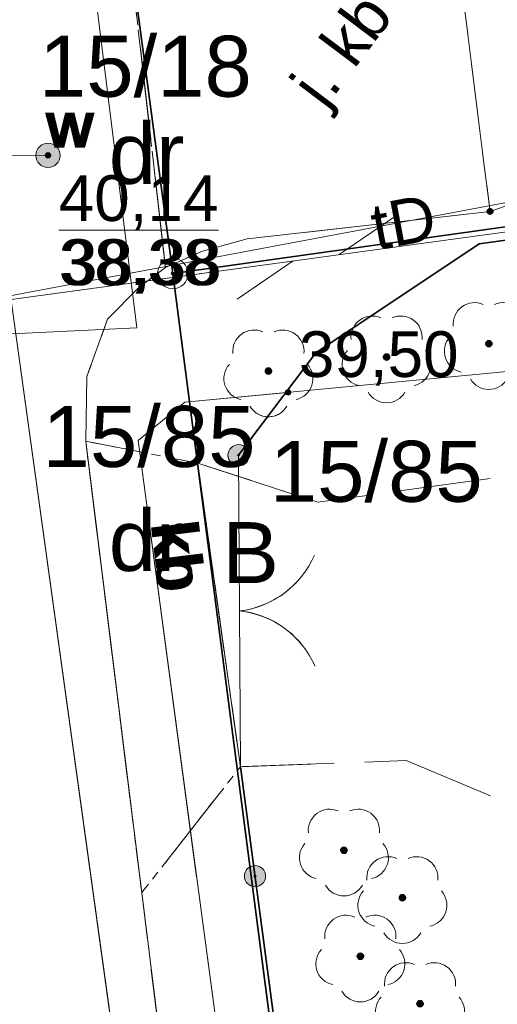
# Model space of a CAD drawing. Header units: millimetres. Extents: x 6503307 to 6504695, y 5886099 to 5887123.
# Tile 59 of 77: x 6504115.72 to 6504123.56, y 5886257.49 to 5886273.64. Entities that reach past the tile are written whole.
import ezdxf
from ezdxf.enums import TextEntityAlignment as Align

# ---------------------------------------------------------------- set-up
doc = ezdxf.new("R2010")
doc.units = ezdxf.units.MM
for name, pattern in [('BUUT04', [200000, 0, -100000, 0, -100000]), ('EGBU01', [2, 0.5, -0.5, 0.5, -0.5]), ('OTKJ_A05', [2, 1.5, -0.5]), ('OTKU_A05', [2, 1.5, -0.5])]:
    doc.linetypes.add(name, pattern=pattern)
for name, color, linetype, lineweight in [('Działki', 18, 'Continuous', 0), ('isa_V10520003E16E075_TUsr', 7, 'Continuous', 25), ('isa_V10520003E16E075_TUsr_19165818BF56C1D4', 5, 'OTKJ_A05', 25), ('Komunikacja (linie)', 18, 'Continuous', 0), ('Komunikacja (obszary)', 18, 'Continuous', 0), ('Ogrodzenia', 18, 'Continuous', 0), ('Pikiety', 18, 'Continuous', 0), ('Przewody elektroenergetyczne', 1, 'Continuous', 0), ('Przewody wodociągowe', 5, 'Continuous', 0), ('Punkty graniczne', 18, 'Continuous', 0), ('Punkty graniczne - numery', 7, 'Continuous', 0), ('Urządzenia towarzyszące (linie)', 18, 'Continuous', 0)]:
    doc.layers.add(name, color=color, linetype=linetype, lineweight=lineweight)
for name, color, linetype, lineweight, true_color in [('Przewody telekomunikacyjne', 7, 'Continuous', 0, 0xff9100), ('Punkty o określonej wysokości', 7, 'Continuous', 0, 0x803300), ('Symbole liniowe', 7, 'Continuous', 0, 0x0a0909), ('Urządzenia związane z siecią (punkty)', 7, 'Continuous', 0, 0x803300), ('Użytki gruntowe', 7, 'Continuous', 0, 0x008000), ('Zagospodarowanie terenu (punkty)', 7, 'Continuous', 0, 0x008000)]:
    doc.layers.add(name, color=color, linetype=linetype, lineweight=lineweight, true_color=true_color)
doc.styles.add('DOMYSLNA_CZCIONKA', font='arial.ttf')

# ---------------------------------------------------------------- blocks, each defined once
blk = doc.blocks.new('OTRS_P05')
at = {"layer": 'isa_V10520003E16E075_TUsr', "true_color": 0x0a0909}
h = blk.add_hatch(color=18, dxfattribs=at)
h.dxf.hatch_style = 1
h.paths.add_polyline_path([(0.09, 0, 1), (-0.09, 0, 1)])
at = {"layer": 'isa_V10520003E16E075_TUsr', "color": 18, "true_color": 0x0a0909}
blk.add_lwpolyline([(0.09, 0, 1), (-0.09, 0, 1)], format="xyb", close=True, dxfattribs=at)
at = {"layer": 'isa_V10520003E16E075_TUsr_19165818BF56C1D4', "color": 18, "true_color": 0x0a0909}
blk.add_circle((0, 0), 0.09, dxfattribs=at)
blk = doc.blocks.new('OTZL_P05')
at = {"layer": 'isa_V10520003E16E075_TUsr', "true_color": 0x008000}
h = blk.add_hatch(color=96, dxfattribs=at)
h.dxf.hatch_style = 1
h.paths.add_polyline_path([(0.1, 0, 1), (-0.1, 0, 1)])
h.paths.add_polyline_path([(0.01, 0, 1), (-0.01, 0, 1)], flags=16)
at = {"color": 96, "linetype": 'Continuous', "lineweight": 18, "true_color": 0x008000}
blk.add_circle((0, 0), 0.01, dxfattribs=at)
for centre, start, end in [((-0.47, 0.647), 66, 186), ((0.47, 0.647), 354, 114), ((-0.761, -0.247), 138, 258), ((0.761, -0.247), 282, 42), ((0, -0.8), 210, 330)]:
    blk.add_arc(centre, 0.7, start, end, dxfattribs=at)
at = {"layer": 'isa_V10520003E16E075_TUsr', "color": 96, "true_color": 0x008000}
for points in [[(0.1, 0, 1), (-0.1, 0, 1)], [(0.01, 0, 1), (-0.01, 0, 1)]]:
    blk.add_lwpolyline(points, format="xyb", close=True, dxfattribs=at)
at = {"layer": 'isa_V10520003E16E075_TUsr_19165818BF56C1D4', "color": 96, "true_color": 0x008000}
blk.add_circle((0, 0), 0.1, dxfattribs=at)
blk = doc.blocks.new('SUWW_P05')
at = {"lineweight": 18}
h = blk.add_hatch(color=5, dxfattribs=at)
h.dxf.hatch_style = 1
h.paths.add_polyline_path([(0.4, 0, 1), (-0.4, 0, 1)])
at = {"color": 5, "lineweight": 18}
blk.add_circle((0, 0), 0.4, dxfattribs=at)
blk = doc.blocks.new('SUPS01_08')
at = {"lineweight": 18, "true_color": 0x0000ff}
h = blk.add_hatch(color=5, dxfattribs=at)
h.dxf.hatch_style = 1
h.paths.add_polyline_path([(0.09, 0, 1), (-0.09, 0, 1)])
at = {"color": 18, "lineweight": 18, "true_color": 0x0a0909}
blk.add_circle((0, 0), 0.09, dxfattribs=at)
blk = doc.blocks.new('SUPS01_03')
at = {"lineweight": 18, "true_color": 0xff0000}
h = blk.add_hatch(color=1, dxfattribs=at)
h.dxf.hatch_style = 1
h.paths.add_polyline_path([(0.09, 0, 1), (-0.09, 0, 1)])
at = {"color": 18, "lineweight": 18, "true_color": 0x0a0909}
blk.add_circle((0, 0), 0.09, dxfattribs=at)
blk = doc.blocks.new('OTOO_L05')
at = {"linetype": 'BUUT04', "lineweight": 18, "true_color": 0x000000}
h = blk.add_hatch(color=18, dxfattribs=at)
h.dxf.hatch_style = 1
h.paths.add_polyline_path([(-0.58, 0, 1), (0.58, 0, 1)])
at = {"color": 18, "true_color": 0x0a0909}
blk.add_circle((0, 0), 0.58, dxfattribs=at)
blk = doc.blocks.new('KTOK02')
at = {"color": 18, "lineweight": 18, "true_color": 0x0a0909}
for centre, radius, start, end in [((-5.074, -0.563), 5.105, 6.3347, 66.4773), ((5.064, -0.556), 5.095, 113.4578, 173.7302)]:
    blk.add_arc(centre, radius, start, end, dxfattribs=at)
blk = doc.blocks.new('EGPG_PS05')
at = {"color": 18, "linetype": 'Continuous', "lineweight": 18, "true_color": 0x000000}
blk.add_circle((0, 0), 0.5, dxfattribs=at)

msp = doc.modelspace()

# ---------------------------------------------------------------- hatches: boundary and pattern name
at = {"layer": 'isa_V10520003E16E075_TUsr'}
h = msp.add_hatch(color=96, dxfattribs=at)
h.paths.add_polyline_path([(6504119.75399, 5886267.87706, 1.00000002), (6504119.85399, 5886267.87706, 1.00000002)])
h.paths.add_polyline_path([(6504119.80899, 5886267.87706, -0.99999972), (6504119.79899, 5886267.87706, -0.99999953)], flags=16)

# ---------------------------------------------------------------- linework, layer by layer
at = {"color": 96, "linetype": 'Continuous', "lineweight": 13}
msp.add_circle((6504119.80399, 5886267.87706), 0.005, dxfattribs=at)
for centre, start, end in [((6504119.56888, 5886268.20067), 66, 186), ((6504120.03911, 5886268.20067), 109.190978, 114), ((6504119.42357, 5886267.75346), 138, 258), ((6504119.80399, 5886267.47706), 210, 310.513329)]:
    msp.add_arc(centre, 0.35, start, end, dxfattribs=at)
at = {"color": 250, "lineweight": 13}
for centre, radius, start, end in [((6504119.15109, 5886265.46314), 1.53144, 276.671031, 316.357204), ((6504119.17099, 5886262.4218), 1.52845, 40.070764, 84.066612)]:
    msp.add_arc(centre, radius, start, end, dxfattribs=at)
at = {"layer": 'Działki', "color": 7, "linetype": 'Continuous', "lineweight": 0}
for p, q in [((6504117.44399, 5886275.37706), (6504118.23399, 5886269.47706)), ((6504118.23399, 5886269.47706), (6504117.44399, 5886275.37706)), ((6504118.23399, 5886269.47706), (6504119.82899, 5886269.70091)), ((6504119.82899, 5886269.70091), (6504118.23399, 5886269.47706)), ((6504118.23399, 5886269.47706), (6504120.02399, 5886255.71706)), ((6504120.02399, 5886255.71706), (6504118.23399, 5886269.47706))]:
    msp.add_line(p, q, dxfattribs=at)
at = {"layer": 'Działki', "color": 0, "linetype": 'Continuous', "lineweight": 25, "flags": 128}
msp.add_lwpolyline([(6504103.31399, 5886328.10706), (6504104.79399, 5886310.15706), (6504105.38399, 5886304.29706), (6504105.51399, 5886303.03706), (6504106.73399, 5886292.16706), (6504108.70399, 5886274.44706), (6504116.09399, 5886220.95706), (6504117.45399, 5886211.11706), (6504125.85399, 5886212.20706), (6504124.60399, 5886221.90706), (6504122.28399, 5886238.81706), (6504120.88399, 5886249.30706), (6504120.02399, 5886255.71706), (6504118.23399, 5886269.47706), (6504117.44399, 5886275.37706), (6504115.12399, 5886293.28706), (6504114.48399, 5886299.31706), (6504113.97399, 5886304.06706), (6504113.28399, 5886310.97706), (6504111.74399, 5886328.63706)], dxfattribs=at)
for points in [[(6504117.44399, 5886275.37706), (6504118.23399, 5886269.47706), (6504152.36399, 5886274.26706), (6504175.42399, 5886277.49706), (6504192.86399, 5886279.99706), (6504208.92399, 5886282.20706), (6504211.90399, 5886282.46706), (6504232.80399, 5886285.33706), (6504242.39399, 5886286.65706), (6504245.80399, 5886284.14706), (6504246.14399, 5886281.10706), (6504245.71399, 5886293.30706), (6504233.46399, 5886291.62706), (6504209.42399, 5886288.31706), (6504190.10399, 5886285.65706), (6504170.62399, 5886282.96706), (6504149.65399, 5886280.07706), (6504133.16399, 5886277.80706), (6504117.44399, 5886275.37706)], [(6504118.23399, 5886269.47706), (6504120.02399, 5886255.71706), (6504120.88399, 5886249.30706), (6504154.93399, 5886254.30706), (6504152.36399, 5886274.26706), (6504118.23399, 5886269.47706)]]:
    msp.add_lwpolyline(points, close=True, dxfattribs=at)
at = {"layer": 'isa_V10520003E16E075_TUsr', "color": 96, "flags": 128}
for points in [[(6504119.85399, 5886267.87706, 1), (6504119.75399, 5886267.87706, 1), (6504119.85399, 5886267.87706)], [(6504119.80899, 5886267.87706, 1), (6504119.79899, 5886267.87706, 1), (6504119.80899, 5886267.87706)]]:
    msp.add_lwpolyline(points, format="xyb", dxfattribs=at)
at = {"layer": 'isa_V10520003E16E075_TUsr_19165818BF56C1D4', "color": 96}
msp.add_circle((6504119.80399, 5886267.87706), 0.05, dxfattribs=at)
at = {"layer": 'Komunikacja (linie)', "color": 18, "linetype": 'Continuous', "lineweight": 18, "true_color": 0x000000, "flags": 128}
msp.add_lwpolyline([(6504118.51399, 5886252.97706), (6504117.72399, 5886259.31706), (6504116.80399, 5886266.72706), (6504116.82399, 5886267.78706), (6504117.16399, 5886268.72706), (6504117.67399, 5886269.24706), (6504118.11399, 5886269.57706), (6504118.72399, 5886269.84706), (6504119.45399, 5886270.04706), (6504123.44399, 5886270.49706)], dxfattribs=at)
at = {"layer": 'Komunikacja (linie)', "color": 250, "linetype": 'Continuous', "lineweight": 13, "flags": 128}
msp.add_lwpolyline([(6504118.51399, 5886252.97706), (6504117.72399, 5886259.31706), (6504116.80399, 5886266.72706), (6504116.82399, 5886267.78706), (6504117.16399, 5886268.72706), (6504117.67399, 5886269.24706), (6504118.11399, 5886269.57706), (6504118.72399, 5886269.84706), (6504119.45399, 5886270.04706), (6504119.7977, 5886270.08583)], dxfattribs=at)
at = {"layer": 'Komunikacja (obszary)', "color": 7, "linetype": 'OTKJ_A05', "lineweight": 0}
for p, q in [((6504117.47399, 5886275.16706), (6504118.11399, 5886269.57706)), ((6504118.11399, 5886269.57706), (6504117.47399, 5886275.16706)), ((6504118.72399, 5886269.84706), (6504119.45399, 5886270.04706)), ((6504119.45399, 5886270.04706), (6504119.7977, 5886270.08583)), ((6504118.11399, 5886269.57706), (6504118.72399, 5886269.84706)), ((6504117.67399, 5886269.24706), (6504118.11399, 5886269.57706)), ((6504117.16399, 5886268.72706), (6504117.67399, 5886269.24706)), ((6504116.82399, 5886267.78706), (6504117.16399, 5886268.72706)), ((6504116.80399, 5886266.72706), (6504116.82399, 5886267.78706)), ((6504117.72399, 5886259.31706), (6504116.80399, 5886266.72706)), ((6504118.51399, 5886252.97706), (6504117.72399, 5886259.31706))]:
    msp.add_line(p, q, dxfattribs=at)
at = {"layer": 'Komunikacja (obszary)', "color": 7, "linetype": 'OTKU_A05', "lineweight": 0}
for p, q in [((6504120.13944, 5886265.88123), (6504118.64399, 5886266.36706)), ((6504118.64399, 5886266.36706), (6504119.34399, 5886261.38706)), ((6504119.34399, 5886261.38706), (6504120.50126, 5886261.42961))]:
    msp.add_line(p, q, dxfattribs=at)
at = {"layer": 'Komunikacja (obszary)', "color": 0, "linetype": 'OTKJ_A05', "lineweight": 18, "flags": 128}
for points in [[(6504101.76399, 5886378.53706), (6504102.17399, 5886374.82706), (6504102.51399, 5886371.44706), (6504102.75399, 5886367.23706), (6504102.87399, 5886365.62706), (6504104.55399, 5886341.27706), (6504104.65399, 5886340.29706), (6504105.06399, 5886333.84706), (6504105.13399, 5886332.77706), (6504105.80399, 5886322.20706), (6504105.86399, 5886321.22706), (6504106.07399, 5886316.21706), (6504106.38399, 5886312.07706), (6504106.65399, 5886307.92706), (6504106.78399, 5886305.63706), (6504107.10399, 5886301.83706), (6504107.47399, 5886298.00706), (6504107.59399, 5886297.12706), (6504109.25399, 5886283.10706), (6504110.49399, 5886272.85706), (6504111.24399, 5886266.41706), (6504112.57399, 5886255.37706), (6504113.47399, 5886248.43706), (6504113.49399, 5886248.06706), (6504113.76399, 5886245.19706), (6504114.45399, 5886240.81706), (6504115.77399, 5886231.15706), (6504115.83399, 5886230.82706), (6504116.69399, 5886224.92706), (6504117.75399, 5886217.79706), (6504117.88399, 5886216.80706), (6504118.01399, 5886215.82706), (6504118.13744, 5886214.57431), (6504118.88539, 5886209.00154), (6504119.07399, 5886207.77706), (6504119.78399, 5886201.92706), (6504125.70399, 5886202.80706), (6504125.29399, 5886206.84706), (6504123.91399, 5886218.03706), (6504123.32399, 5886219.13706), (6504122.89399, 5886220.64706), (6504121.32399, 5886231.73706), (6504120.59399, 5886237.05706), (6504118.51399, 5886252.97706), (6504117.72399, 5886259.31706), (6504116.80399, 5886266.72706), (6504116.82399, 5886267.78706), (6504117.16399, 5886268.72706), (6504117.67399, 5886269.24706), (6504118.11399, 5886269.57706), (6504117.47399, 5886275.16706), (6504116.65399, 5886275.62706), (6504115.99399, 5886276.34706), (6504115.70399, 5886276.89706), (6504115.48399, 5886277.89706), (6504114.87399, 5886282.96706), (6504114.74399, 5886284.08706), (6504114.27399, 5886287.81706), (6504113.46399, 5886295.39706), (6504113.23399, 5886297.69706), (6504113.07399, 5886299.53706), (6504112.40399, 5886305.76706), (6504111.84399, 5886315.83706), (6504111.42399, 5886321.78706), (6504110.61399, 5886335.31706), (6504110.31399, 5886340.00706), (6504109.92399, 5886345.01706), (6504109.66399, 5886348.75706), (6504108.69399, 5886363.16706), (6504108.70399, 5886364.15706), (6504108.78399, 5886364.84706), (6504108.98399, 5886365.55706), (6504109.10399, 5886366.08706), (6504108.22399, 5886376.94706), (6504108.49399, 5886376.60706), (6504108.22399, 5886377.12706), (6504107.98399, 5886377.48706), (6504107.71399, 5886378.02706), (6504107.49399, 5886378.73706), (6504107.30399, 5886379.36706), (6504107.24399, 5886379.86706), (6504101.76399, 5886378.53706)], [(6504128.71399, 5886276.10706), (6504122.81399, 5886275.49706), (6504123.44399, 5886270.49706), (6504129.38366, 5886272.61562), (6504128.71399, 5886276.10706)]]:
    msp.add_lwpolyline(points, close=True, dxfattribs=at)
at = {"layer": 'Komunikacja (obszary)', "color": 18, "linetype": 'OTKJ_A05', "lineweight": 18, "true_color": 0x000000, "flags": 128}
msp.add_lwpolyline([(6504117.47399, 5886275.16706), (6504118.11399, 5886269.57706), (6504118.72399, 5886269.84706), (6504119.45399, 5886270.04706), (6504123.44399, 5886270.49706), (6504122.81399, 5886275.49706), (6504118.85399, 5886274.99706), (6504118.12399, 5886275.01706), (6504117.47399, 5886275.16706)], close=True, dxfattribs=at)
at = {"layer": 'Komunikacja (obszary)', "color": 0, "linetype": 'OTKU_A05', "lineweight": 18, "flags": 128}
msp.add_lwpolyline([(6504122.06399, 5886261.48706), (6504124.34399, 5886260.53706), (6504126.48399, 5886259.24706), (6504128.54399, 5886257.72706), (6504130.40399, 5886256.07706), (6504134.40399, 5886251.68706), (6504142.34399, 5886252.83706), (6504145.67399, 5886253.48706), (6504143.75399, 5886259.04706), (6504137.78399, 5886258.21706), (6504136.52399, 5886267.13706), (6504149.34399, 5886268.96706), (6504149.20399, 5886269.70706), (6504135.54399, 5886267.75706), (6504131.82399, 5886267.29706), (6504125.61399, 5886266.41706), (6504120.61399, 5886265.72706), (6504118.64399, 5886266.36706), (6504119.34399, 5886261.38706), (6504122.06399, 5886261.48706)], close=True, dxfattribs=at)
at = {"layer": 'Komunikacja (obszary)', "color": 18, "linetype": 'OTKU_A05', "lineweight": 18, "true_color": 0x000000, "flags": 128}
msp.add_lwpolyline([(6504116.80399, 5886266.72706), (6504117.72399, 5886259.31706), (6504119.34399, 5886261.38706), (6504118.64399, 5886266.36706), (6504116.80399, 5886266.72706)], close=True, dxfattribs=at)
at = {"layer": 'Komunikacja (obszary)', "color": 7, "linetype": 'OTKU_A05', "lineweight": 0, "ltscale": 0.1, "flags": 128}
msp.add_lwpolyline([(6504116.80399, 5886266.72706), (6504117.72399, 5886259.31706), (6504119.34399, 5886261.38706), (6504118.64399, 5886266.36706)], close=True, dxfattribs=at)
at = {"layer": 'Ogrodzenia', "color": 0, "linetype": 'Continuous', "lineweight": 35, "flags": 128}
msp.add_lwpolyline([(6504119.31399, 5886266.49706), (6504120.58399, 5886268.17706), (6504123.26399, 5886269.96706), (6504148.77399, 5886273.47706)], dxfattribs=at)
at = {"layer": 'Ogrodzenia', "color": 250, "linetype": 'Continuous', "lineweight": 30, "flags": 128}
msp.add_lwpolyline([(6504119.31399, 5886266.49706), (6504120.01411, 5886267.4232)], dxfattribs=at)
at = {"layer": 'Ogrodzenia', "color": 18, "linetype": 'Continuous', "lineweight": 18, "true_color": 0x000000, "flags": 128}
msp.add_lwpolyline([(6504119.31399, 5886266.49706), (6504119.34399, 5886261.38706)], dxfattribs=at)
at = {"layer": 'Ogrodzenia', "color": 250, "linetype": 'Continuous', "lineweight": 13, "ltscale": 0.1, "flags": 128}
msp.add_lwpolyline([(6504119.31399, 5886266.49706), (6504119.34399, 5886261.38706)], dxfattribs=at)
at = {"layer": 'Ogrodzenia', "color": 18, "linetype": 'Continuous', "lineweight": 35, "true_color": 0x000000, "flags": 128}
msp.add_lwpolyline([(6504120.57399, 5886252.15706), (6504119.34399, 5886261.38706)], dxfattribs=at)
at = {"layer": 'Ogrodzenia', "color": 250, "linetype": 'Continuous', "lineweight": 30, "ltscale": 0.1, "flags": 128}
msp.add_lwpolyline([(6504120.57399, 5886252.15706), (6504119.34399, 5886261.38706)], dxfattribs=at)
at = {"layer": 'Przewody elektroenergetyczne', "color": 1, "linetype": 'Continuous', "lineweight": 18, "true_color": 0xff0000, "flags": 128}
msp.add_lwpolyline([(6504165.66399, 5886271.17706), (6504165.59399, 5886273.49706), (6504164.40399, 5886274.34706), (6504160.72399, 5886274.01706), (6504156.63399, 5886273.65706), (6504152.12399, 5886273.24706), (6504151.33399, 5886270.49706), (6504118.43399, 5886267.36706), (6504117.66399, 5886266.73706), (6504123.25399, 5886225.09706), (6504123.55399, 5886222.87706), (6504125.03399, 5886211.81706), (6504111.55399, 5886209.92706), (6504094.83399, 5886206.66706), (6504089.27399, 5886205.58706), (6504063.25399, 5886203.14706), (6504037.77399, 5886200.91706), (6504027.14399, 5886200.43706), (6504020.49399, 5886200.87706), (6504002.42399, 5886200.74706), (6503977.65399, 5886201.06706)], dxfattribs=at)
at = {"layer": 'Przewody elektroenergetyczne', "color": 1, "linetype": 'Continuous', "lineweight": 0, "flags": 128}
msp.add_lwpolyline([(6504120.00652, 5886267.51667), (6504118.43399, 5886267.36706), (6504117.66399, 5886266.73706), (6504120.45685, 5886245.93301)], dxfattribs=at)
at = {"layer": 'Przewody telekomunikacyjne', "color": 30, "linetype": 'Continuous', "lineweight": 18, "true_color": 0xff9100, "flags": 128}
for points in [[(6504108.48399, 5886268.17706), (6504108.83941, 5886268.1678), (6504117.64399, 5886268.58706), (6504116.13399, 5886280.73706), (6504115.47399, 5886281.70706), (6504113.64399, 5886296.31706), (6504113.37399, 5886299.17706), (6504114.46399, 5886299.33706)], [(6504268.55399, 5886290.66706), (6504211.64399, 5886282.45706), (6504174.68399, 5886277.40706), (6504137.31399, 5886272.01706), (6504103.86399, 5886267.45706)], [(6504108.48399, 5886268.17706), (6504109.14399, 5886267.90706), (6504134.87399, 5886272.73706), (6504135.42399, 5886272.82706)]]:
    msp.add_lwpolyline(points, dxfattribs=at)
at = {"layer": 'Przewody telekomunikacyjne', "color": 30, "linetype": 'Continuous', "lineweight": 0, "flags": 128}
for points in [[(6504108.48399, 5886268.17706), (6504108.83941, 5886268.1678), (6504117.64399, 5886268.58706), (6504116.13399, 5886280.73706), (6504115.47399, 5886281.70706), (6504113.9494, 5886293.8788)], [(6504108.48399, 5886268.17706), (6504109.14399, 5886267.90706), (6504119.81202, 5886269.90965)], [(6504119.83441, 5886269.6342), (6504103.86399, 5886267.45706)]]:
    msp.add_lwpolyline(points, dxfattribs=at)
at = {"layer": 'Przewody wodociągowe', "color": 5, "linetype": 'Continuous', "lineweight": 18, "true_color": 0x0000ff, "flags": 128}
for points in [[(6504113.52399, 5886220.19706), (6504122.17399, 5886221.46706), (6504115.24399, 5886271.40706)], [(6504115.24399, 5886271.40706), (6504116.18399, 5886271.41706)]]:
    msp.add_lwpolyline(points, dxfattribs=at)
at = {"layer": 'Przewody wodociągowe', "color": 5, "linetype": 'Continuous', "lineweight": 0, "ltscale": 0.1, "flags": 128}
msp.add_lwpolyline([(6504115.24399, 5886271.40706), (6504116.18399, 5886271.41706)], dxfattribs=at)
at = {"layer": 'Przewody wodociągowe', "color": 5, "linetype": 'Continuous', "lineweight": 0, "flags": 128}
msp.add_lwpolyline([(6504118.78928, 5886245.85849), (6504115.24399, 5886271.40706)], dxfattribs=at)
at = {"layer": 'Punkty graniczne - numery'}
msp.add_point((6504118.23399, 5886269.47706), dxfattribs=at)
at = {"layer": 'Punkty graniczne - numery', "ltscale": 0.1}
msp.add_point((6504118.23399, 5886269.47706), dxfattribs=at)
at = {"layer": 'Punkty o określonej wysokości', "color": 5, "linetype": 'Continuous', "lineweight": 0, "true_color": 0x0000ff, "flags": 128}
msp.add_lwpolyline([(6504116.36077, 5886270.18885), (6504118.9827, 5886270.18885)], dxfattribs=at)
at = {"layer": 'Punkty o określonej wysokości', "color": 5, "linetype": 'Continuous', "lineweight": 0, "ltscale": 0.1, "flags": 128}
msp.add_lwpolyline([(6504116.36077, 5886270.18885), (6504118.9827, 5886270.18885)], dxfattribs=at)
at = {"layer": 'Symbole liniowe', "color": 30, "linetype": 'Continuous', "lineweight": 18, "true_color": 0xff9100, "flags": 128}
for points in [[(6504120.96521, 5886269.78835), (6504121.88851, 5886270.41884)], [(6504119.28948, 5886269.05528), (6504120.21278, 5886269.68578)]]:
    msp.add_lwpolyline(points, dxfattribs=at)
at = {"layer": 'Symbole liniowe', "color": 30, "linetype": 'Continuous', "lineweight": 0, "flags": 128}
msp.add_lwpolyline([(6504119.28948, 5886269.05528), (6504119.85033, 5886269.43827)], dxfattribs=at)
at = {"layer": 'Urządzenia towarzyszące (linie)', "color": 18, "linetype": 'Continuous', "lineweight": 18, "true_color": 0x000000, "flags": 128}
msp.add_lwpolyline([(6504118.62399, 5886259.57706), (6504117.66399, 5886266.73706)], dxfattribs=at)
at = {"layer": 'Urządzenia towarzyszące (linie)', "color": 250, "linetype": 'Continuous', "lineweight": 0, "ltscale": 0.1, "flags": 128}
msp.add_lwpolyline([(6504118.62399, 5886259.57706), (6504117.66399, 5886266.73706)], dxfattribs=at)
at = {"layer": 'Użytki gruntowe', "color": 96, "linetype": 'EGBU01', "lineweight": 0}
for p, q in [((6504119.82899, 5886269.70091), (6504118.23399, 5886269.47706)), ((6504118.23399, 5886269.47706), (6504119.82899, 5886269.70091)), ((6504118.23399, 5886269.47706), (6504120.02399, 5886255.71706)), ((6504120.02399, 5886255.71706), (6504118.23399, 5886269.47706))]:
    msp.add_line(p, q, dxfattribs=at)
at = {"layer": 'Użytki gruntowe', "color": 96, "linetype": 'EGBU01', "lineweight": 18, "true_color": 0x008000, "flags": 128}
for points in [[(6504120.02399, 5886255.71706), (6504118.23399, 5886269.47706), (6504152.36399, 5886274.26706), (6504175.42399, 5886277.49706), (6504192.86399, 5886279.99706), (6504208.92399, 5886282.20706), (6504215.36399, 5886234.63706), (6504198.65424, 5886232.3353), (6504188.79399, 5886230.97706), (6504165.25399, 5886227.63706), (6504124.60399, 5886221.90706), (6504122.28399, 5886238.81706), (6504120.88399, 5886249.30706), (6504120.02399, 5886255.71706)], [(6504118.23399, 5886269.47706), (6504120.02399, 5886255.71706), (6504120.88399, 5886249.30706), (6504154.93399, 5886254.30706), (6504152.36399, 5886274.26706), (6504118.23399, 5886269.47706)]]:
    msp.add_lwpolyline(points, close=True, dxfattribs=at)

# ---------------------------------------------------------------- block references
at = {"layer": 'Ogrodzenia', "color": 18, "true_color": 0x000000, "yscale": 0.3, "zscale": 0.3}
for name, p, xscale, rotation in [('OTOO_L05', (6504119.31399, 5886266.49706), 0.3, 52.91245562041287), ('KTOK02', (6504119.32899, 5886263.94206), 0.3, 270.3363705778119), ('OTOO_L05', (6504119.58329, 5886259.59134), 0.2999999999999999, 277.5905772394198)]:
    msp.add_blockref(name, p, dxfattribs=dict(at, xscale=xscale, rotation=rotation))
at = {"layer": 'Ogrodzenia', "color": 250, "ltscale": 0.1, "yscale": 0.03}
for p, xscale, zscale, rotation in [((6504119.31399, 5886266.49706), 0.03, 0.03, 52.91245562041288), ((6504119.58329, 5886259.59134), 0.02999999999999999, 0.03000000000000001, 277.5905772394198)]:
    msp.add_blockref('OTOO_L05', p, dxfattribs=dict(at, xscale=xscale, zscale=zscale, rotation=rotation))
at = {"layer": 'Pikiety', "color": 18, "true_color": 0x000000, "xscale": 0.5, "yscale": 0.5, "zscale": 0.5}
msp.add_blockref('OTRS_P05', (6504123.44399, 5886270.49706), dxfattribs=at)
at = {"layer": 'Punkty graniczne', "color": 18, "true_color": 0x000000, "xscale": 0.5, "yscale": 0.5, "zscale": 0.5}
msp.add_blockref('EGPG_PS05', (6504118.23399, 5886269.47706), dxfattribs=at)
at = {"layer": 'Punkty graniczne', "color": 250, "ltscale": 0.1, "xscale": 0.05, "yscale": 0.05, "zscale": 0.05}
msp.add_blockref('EGPG_PS05', (6504118.23399, 5886269.47706), dxfattribs=at)
at = {"layer": 'Punkty o określonej wysokości', "color": 5, "true_color": 0x0000ff, "xscale": 0.5, "yscale": 0.5, "zscale": 0.5}
msp.add_blockref('SUPS01_08', (6504116.18399, 5886271.41706), dxfattribs=at)
at = {"layer": 'Punkty o określonej wysokości', "color": 5, "ltscale": 0.1, "xscale": 0.05, "yscale": 0.05, "zscale": 0.05}
msp.add_blockref('SUPS01_08', (6504116.18399, 5886271.41706), dxfattribs=at)
at = {"layer": 'Punkty o określonej wysokości', "color": 1, "true_color": 0xff0000, "xscale": 0.5, "yscale": 0.5, "zscale": 0.5}
msp.add_blockref('SUPS01_03', (6504120.12799, 5886267.52806), dxfattribs=at)
at = {"layer": 'Urządzenia związane z siecią (punkty)', "color": 5, "true_color": 0x0000ff, "xscale": 0.5, "yscale": 0.5, "zscale": 0.5}
msp.add_blockref('SUWW_P05', (6504116.18399, 5886271.41706), dxfattribs=at)
at = {"layer": 'Urządzenia związane z siecią (punkty)', "color": 5, "ltscale": 0.1, "xscale": 0.05, "yscale": 0.05, "zscale": 0.05}
msp.add_blockref('SUWW_P05', (6504116.18399, 5886271.41706), dxfattribs=at)
at = {"layer": 'Zagospodarowanie terenu (punkty)', "color": 96, "true_color": 0x008000, "xscale": 0.5, "yscale": 0.5, "zscale": 0.5}
for p in [(6504123.42399, 5886268.32706), (6504121.74399, 5886268.10706), (6504119.80399, 5886267.87706), (6504121.04399, 5886260.01706), (6504122.00399, 5886259.23706), (6504121.31399, 5886258.27706), (6504122.29399, 5886257.49706)]:
    msp.add_blockref('OTZL_P05', p, dxfattribs=at)

# ---------------------------------------------------------------- texts
at = {"layer": 'Działki', "color": 7, "lineweight": 0, "style": 'DOMYSLNA_CZCIONKA'}
for s, p in [('15/18', (6504117.78433, 5886272.87905)), ('15/85', (6504117.84388, 5886266.80497)), ('15/85', (6504121.57567, 5886266.23307))]:
    msp.add_text(s, height=1, dxfattribs=at).set_placement(p, align=Align.MIDDLE_CENTER)
at = {"layer": 'Komunikacja (obszary)', "color": 0, "style": 'DOMYSLNA_CZCIONKA'}
msp.add_text('j. kb', height=0.75, rotation=53.098404, dxfattribs=at).set_placement((6504120.99809, 5886273.16126), align=Align.MIDDLE_CENTER)
at = {"layer": 'Komunikacja (obszary)', "color": 7, "lineweight": 0, "style": 'DOMYSLNA_CZCIONKA'}
msp.add_text('kb', height=0.75, rotation=277, dxfattribs=at).set_placement((6504118.30797, 5886264.87714), align=Align.MIDDLE_CENTER)
at = {"layer": 'Komunikacja (obszary)', "color": 18, "true_color": 0x0a0909, "style": 'DOMYSLNA_CZCIONKA'}
msp.add_text('kb', height=0.75, rotation=277, dxfattribs=at).set_placement((6504118.31639, 5886264.80859), align=Align.MIDDLE_CENTER)
at = {"layer": 'Przewody telekomunikacyjne', "color": 30, "true_color": 0xff9100, "style": 'DOMYSLNA_CZCIONKA'}
msp.add_text('tD', height=0.75, rotation=10.631755, dxfattribs=at).set_placement((6504122.02032, 5886270.32419), align=Align.MIDDLE_CENTER)
at = {"layer": 'Punkty o określonej wysokości', "color": 5, "true_color": 0x0000ff, "style": 'DOMYSLNA_CZCIONKA'}
for s, p in [('40,14', (6504117.67174, 5886270.71457)), ('38,38', (6504117.67174, 5886269.66314))]:
    msp.add_text(s, height=0.75, dxfattribs=at).set_placement(p, align=Align.MIDDLE_CENTER)
at = {"layer": 'Punkty o określonej wysokości', "color": 5, "style": 'DOMYSLNA_CZCIONKA'}
msp.add_text('38,38', height=0.75, dxfattribs=at).set_placement((6504117.72486, 5886269.66314), align=Align.MIDDLE_CENTER)
at = {"layer": 'Punkty o określonej wysokości', "color": 1, "true_color": 0xff0000, "style": 'DOMYSLNA_CZCIONKA'}
msp.add_text('39,50', height=0.75, dxfattribs=at).set_placement((6504121.61574, 5886268.15555), align=Align.MIDDLE_CENTER)
at = {"layer": 'Urządzenia związane z siecią (punkty)', "color": 5, "style": 'DOMYSLNA_CZCIONKA'}
msp.add_text('w', height=0.75, dxfattribs=at).set_placement((6504116.51585, 5886271.91579), align=Align.MIDDLE_CENTER)
at = {"layer": 'Urządzenia związane z siecią (punkty)', "color": 5, "true_color": 0x0000ff, "style": 'DOMYSLNA_CZCIONKA'}
msp.add_text('w', height=0.75, dxfattribs=at).set_placement((6504116.56939, 5886271.91579), align=Align.MIDDLE_CENTER)
at = {"layer": 'Użytki gruntowe', "color": 96, "lineweight": 0, "style": 'DOMYSLNA_CZCIONKA'}
for s, p in [('dr', (6504117.80418, 5886271.44986)), ('dr', (6504117.80418, 5886271.44986)), ('dr', (6504117.80418, 5886265.09788)), ('dr', (6504117.80418, 5886265.09788)), ('B', (6504119.51128, 5886264.89938)), ('B', (6504119.51128, 5886264.89938))]:
    msp.add_text(s, height=1, dxfattribs=at).set_placement(p, align=Align.MIDDLE_CENTER)

doc.saveas('drawing.dxf')
